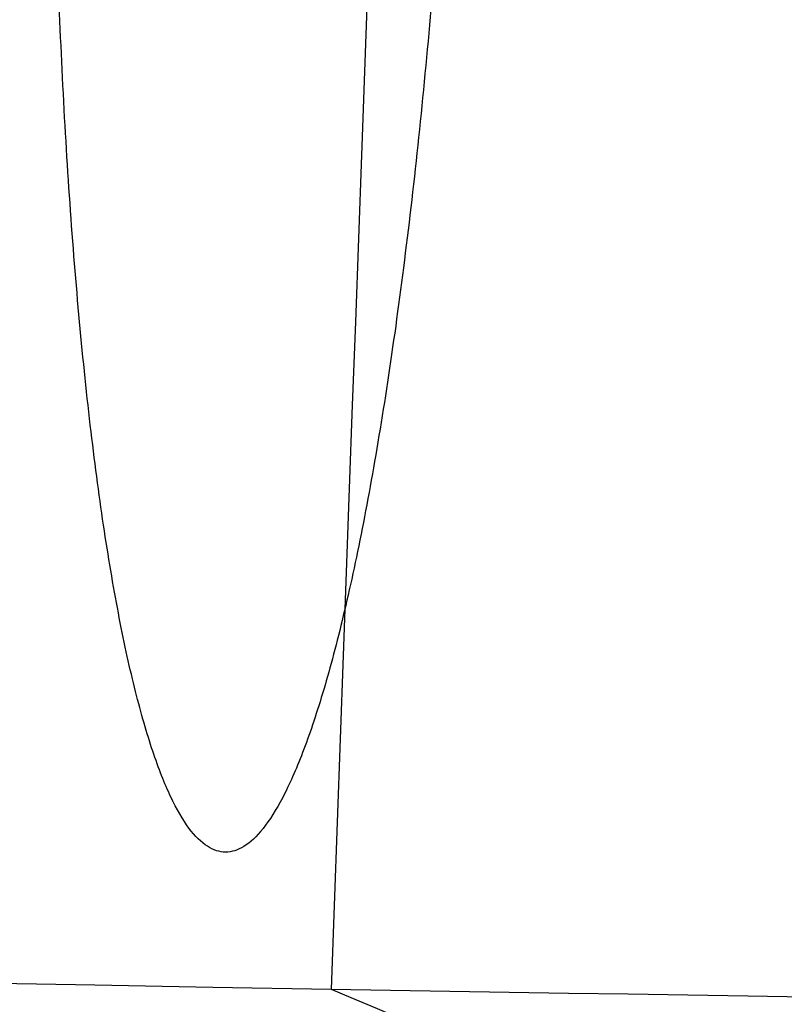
# Model space of a CAD drawing. Header units: millimetres. Extents: x -454 to 409, y -378 to 493.
# Tile 227 of 256: x -241 to -232, y -360 to -347. Entities that reach past the tile are written whole.
import ezdxf

# ---------------------------------------------------------------- set-up
doc = ezdxf.new("R2010")
doc.units = ezdxf.units.MM
doc.layers.add('Bordo', color=7, linetype='Continuous', true_color=0x00ffe9)
doc.layers.add('Corpo', color=7, linetype='Continuous', true_color=0x11ff00)

msp = doc.modelspace()

# ---------------------------------------------------------------- linework, layer by layer
at = {"layer": 'Bordo', "color": 7}
msp.add_rational_spline([(-235.74, -339.417, 407.438), (-236.129, -357.411, 407.695), (-238.698, -357.61, 389.88), (-241.267, -357.808, 372.066), (-240.878, -339.815, 371.809)], [1, 0.707106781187, 1, 0.707106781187, 1], degree=2, knots=[56.548668, 56.548668, 56.548668, 84.823002, 84.823002, 113.097336, 113.097336, 113.097336], dxfattribs=at)
at = {"layer": 'Corpo', "color": 7}
for points in [[(-182.875, 465.917, 895.702), (-183.616, 458.875, 795.991), (-185.097, 444.79, 596.569), (-191.386, 343.987, 289.066), (-200.541, 197.384, 65.449), (-200.883, 191.906, 57.092), (-202.206, 182.588, 53.998), (-212.031, 113.823, 29.853), (-217.043, 32.676, 12.815), (-224.918, -74.781, 20.132), (-232.508, -224.875, 38.377), (-235.768, -314.516, 57.863), (-237.398, -359.336, 67.606)], [(-237.398, -359.336, 67.606), (-232.078, -361.582, 103.163), (-221.436, -366.074, 174.276), (-205.473, -364.812, 280.945), (-194.989, -348.7, 349.093), (-189.748, -340.644, 383.167)]]:
    msp.add_open_spline(points, degree=3, dxfattribs=at)
msp.add_open_spline([(-437.994, -353.079, 104.104), (-426.756, -353.417, 100.979), (-415.517, -353.755, 97.855), (-384.087, -354.965, 91.517), (-352.657, -356.175, 85.178), (-301.036, -358.258, 75.627), (-237.398, -359.336, 67.606), (-173.761, -360.414, 59.585), (-98.106, -360.487, 53.096), (-22.451, -360.487, 53.096), (53.203, -360.487, 53.096), (128.858, -360.414, 59.585), (192.496, -359.336, 67.606), (256.133, -358.258, 75.627), (307.754, -356.175, 85.178), (339.184, -354.965, 91.517), (370.614, -353.755, 97.855), (381.853, -353.417, 100.979), (393.092, -353.079, 104.104)], degree=3, knots=[0, 0, 0, 0, 0.395955, 0.395955, 0.395955, 1.458786, 1.458786, 1.458786, 3, 3, 3, 4.541214, 4.541214, 4.541214, 5.604045, 5.604045, 5.604045, 6, 6, 6, 6], dxfattribs=at)

doc.saveas('drawing.dxf')
